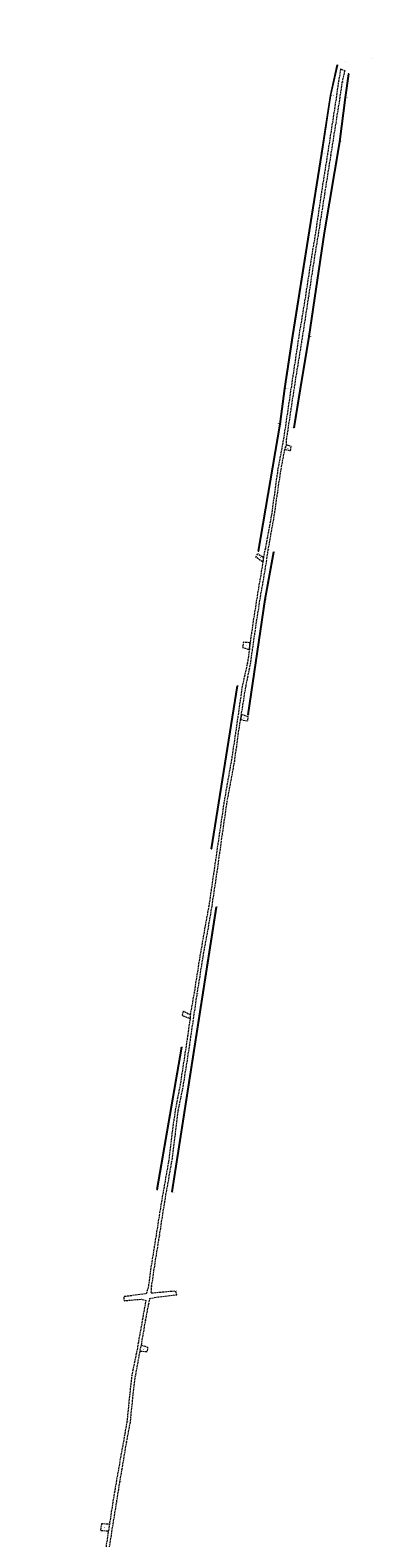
# Model space of a CAD drawing. Header units: metres. Extents: x 5550599 to 5555211, y 5707845 to 5713518.
# Tile 28 of 31: x 5550607 to 5550857, y 5712418 to 5713518. Entities that reach past the tile are written whole.
import ezdxf
from ezdxf.enums import TextEntityAlignment as Align

# ---------------------------------------------------------------- set-up
doc = ezdxf.new("R2010")
doc.units = ezdxf.units.M
doc.header["$MEASUREMENT"] = 0
doc.linetypes.add('3 1', pattern=[4, 3, -1])
for name, color, linetype, lineweight in [('Dzialki', 7, 'Continuous', 18), ('OTKR - Rów przydrożny', 7, 'Continuous', 15), ('OTKR - Rów przydrożny - symbol', 7, 'Continuous', 15), ('OTKU - Obszar utwardzony', 7, 'Continuous', 15), ('OTKU_O - Obszar utwardzony', 7, 'Continuous', 15)]:
    doc.layers.add(name, color=color, linetype=linetype, lineweight=lineweight)
doc.styles.add('MapaZas', font='arial.ttf', dxfattribs={"width": 0.87, "height": 0.9})

msp = doc.modelspace()

# ---------------------------------------------------------------- linework, layer by layer
at = {"layer": 'OTKR - Rów przydrożny - symbol', "color": 7, "linetype": 'Continuous', "lineweight": 18}
for p, q in [((5550739.3, 5712920.7), (5550758.4, 5713039.7)), ((5550739.8, 5712920.6), (5550758.9, 5713039.7)), ((5550710.7, 5712670.3), (5550743, 5712878.3)), ((5550711.2, 5712670.3), (5550743.5, 5712878.2)), ((5550699.7, 5712672), (5550717.7, 5712776)), ((5550700.2, 5712671.9), (5550718.2, 5712775.9))]:
    msp.add_line(p, q, dxfattribs=at)
at = {"layer": 'OTKR - Rów przydrożny - symbol', "color": 7, "linetype": 'Continuous', "lineweight": 18, "flags": 128}
for points in [[(5550793, 5713256.6), (5550798.8, 5713295.2), (5550810.9, 5713371.7), (5550819.9, 5713428.2), (5550826.4, 5713470.5), (5550831.3, 5713492.8)], [(5550793.5, 5713256.5), (5550799.3, 5713295.1), (5550811.4, 5713371.7), (5550820.4, 5713428.1), (5550826.8, 5713470.4), (5550831.8, 5713492.7)], [(5550839.4, 5713486.3), (5550837, 5713469.1), (5550832.7, 5713436.7), (5550821.7, 5713370.3), (5550810.5, 5713294.6), (5550804.2, 5713256.5), (5550799.4, 5713227.8)], [(5550839.9, 5713486.2), (5550837.5, 5713469.1), (5550833.2, 5713436.6), (5550822.2, 5713370.2), (5550811, 5713294.5), (5550804.7, 5713256.4), (5550799.9, 5713227.8)], [(5550773.7, 5713137.9), (5550789.6, 5713230.7), (5550793, 5713256.6)], [(5550774.2, 5713137.8), (5550790.1, 5713230.6), (5550793.5, 5713256.6)], [(5550766.2, 5713018.5), (5550778.6, 5713102.7), (5550785, 5713137.3)], [(5550766.7, 5713018.4), (5550779.1, 5713102.6), (5550785.5, 5713137.2)]]:
    msp.add_lwpolyline(points, dxfattribs=at)
at = {"layer": 'OTKR - Rów przydrożny - symbol', "color": 7, "linetype": 'Continuous', "lineweight": 18, "transparency": 33554457, "flags": 128}
for points in [[(5550831.3, 5713492.8), (5550831.8, 5713492.7), (5550831.8, 5713492.7)], [(5550839.9, 5713486.2), (5550839.4, 5713486.3), (5550839.4, 5713486.3)], [(5550793, 5713256.6), (5550793.5, 5713256.6), (5550793.5, 5713256.6)], [(5550793, 5713256.6), (5550793.5, 5713256.5), (5550793.5, 5713256.5)], [(5550799.9, 5713227.8), (5550799.4, 5713227.8), (5550799.4, 5713227.8)], [(5550773.7, 5713137.9), (5550774.2, 5713137.8), (5550774.2, 5713137.8)], [(5550785, 5713137.3), (5550785.5, 5713137.2), (5550785.5, 5713137.2)], [(5550758.4, 5713039.7), (5550758.9, 5713039.7), (5550758.9, 5713039.7)], [(5550766.2, 5713018.5), (5550766.7, 5713018.4), (5550766.7, 5713018.4)], [(5550739.3, 5712920.7), (5550739.8, 5712920.6), (5550739.8, 5712920.6)], [(5550743, 5712878.3), (5550743.5, 5712878.2), (5550743.5, 5712878.2)], [(5550717.7, 5712776), (5550718.2, 5712775.9), (5550718.2, 5712775.9)], [(5550699.7, 5712672), (5550700.2, 5712671.9), (5550700.2, 5712671.9)], [(5550710.7, 5712670.3), (5550711.2, 5712670.3), (5550711.2, 5712670.3)]]:
    msp.add_lwpolyline(points, dxfattribs=at)
at = {"layer": 'OTKU - Obszar utwardzony', "color": 7, "linetype": '3 1', "lineweight": 18, "ltscale": 0.5, "flags": 128}
for points in [[(5550613, 5712084.4), (5550613.8, 5712091.1), (5550615.9, 5712109.7), (5550618.6, 5712119.5), (5550620.5, 5712128.9), (5550621.3, 5712139.5), (5550623.2, 5712152.1), (5550626.7, 5712171.8), (5550629.8, 5712185), (5550631.7, 5712196.8), (5550632.7, 5712209.6), (5550633.3, 5712218.8), (5550635.7, 5712233.1), (5550639.2, 5712244.4), (5550640.7, 5712254.3), (5550642, 5712266), (5550646.6, 5712291), (5550650.6, 5712315.7), (5550652.8, 5712325.6), (5550658.1, 5712323.2), (5550658.7, 5712326.1), (5550653.6, 5712328.4), (5550655.4, 5712343), (5550657.4, 5712363.2), (5550660.5, 5712380.9), (5550663.8, 5712396.7), (5550665.4, 5712412.2), (5550670.4, 5712443.4), (5550672.9, 5712458.9), (5550677.7, 5712487.3), (5550680.5, 5712502.3), (5550682.5, 5712522.2), (5550684.2, 5712536), (5550687.5, 5712553.8), (5550688.5, 5712558.5), (5550691.6, 5712576.5), (5550694.7, 5712592.6), (5550700.9, 5712593.6), (5550714.3, 5712595.2), (5550713.7, 5712597.9), (5550695.7, 5712596.3), (5550696, 5712601.2), (5550698.2, 5712616.2), (5550701.7, 5712638.2), (5550705.5, 5712662.8), (5550711.1, 5712694.6), (5550713.3, 5712712.1), (5550715.3, 5712729.2), (5550719, 5712747.1), (5550723.7, 5712776.7), (5550724.7, 5712784.1), (5550729.3, 5712815.1), (5550733.4, 5712841.1), (5550737.4, 5712863.2), (5550740.1, 5712879), (5550743.6, 5712902.4), (5550747.5, 5712930.3), (5550751.1, 5712955.1), (5550756.6, 5712985), (5550759.8, 5713008.3), (5550760.9, 5713015), (5550761.5, 5713018.8), (5550764.7, 5713038.8), (5550768.1, 5713055.6), (5550772.6, 5713086.8), (5550775.4, 5713104.5), (5550778.8, 5713123.9), (5550781.1, 5713139.1), (5550785.4, 5713163.3), (5550790.2, 5713196.4), (5550793.2, 5713212.2), (5550794.3, 5713215.4), (5550794.5, 5713219.5), (5550800.1, 5713256.9), (5550806.1, 5713294.1), (5550810.6, 5713323.5), (5550815.3, 5713354.4), (5550818, 5713370.6), (5550822.3, 5713398.2), (5550826.8, 5713426.7), (5550830.5, 5713450), (5550833.5, 5713468.9), (5550835.1, 5713480), (5550836.9, 5713488.2), (5550833.9, 5713489.8), (5550832.3, 5713480.8), (5550830.7, 5713469.1), (5550827.8, 5713450.4), (5550824.2, 5713427.2), (5550819.7, 5713398.8), (5550815.6, 5713370.8), (5550812.9, 5713354.5), (5550808.2, 5713324.3), (5550803.3, 5713294.5), (5550797.7, 5713257.1), (5550792.2, 5713219.9), (5550787.9, 5713196.9), (5550783.3, 5713163.6), (5550778.8, 5713139.4), (5550777.5, 5713133.6), (5550777.1, 5713129.9), (5550776.2, 5713124.4), (5550772.9, 5713104.7), (5550770.1, 5713087.1), (5550767.8, 5713071), (5550767.3, 5713066.1), (5550765.8, 5713056), (5550762, 5713039.2), (5550757.7, 5713008.7), (5550754.2, 5712985.5), (5550748.9, 5712955.6), (5550745.2, 5712930.5), (5550741.2, 5712902.9), (5550737.7, 5712878.9), (5550734.9, 5712863.6), (5550731.1, 5712841.8), (5550726.9, 5712815.3), (5550724.2, 5712799.7), (5550724, 5712796.7), (5550722.2, 5712784), (5550721.1, 5712776.7), (5550716.7, 5712748.1), (5550713.1, 5712729.4), (5550710.8, 5712712.8), (5550708.7, 5712694.8), (5550703.1, 5712663), (5550699.2, 5712638.5), (5550695.7, 5712616.7), (5550693.6, 5712601.5), (5550692.1, 5712595.9), (5550675.6, 5712593.8), (5550675.9, 5712590.9), (5550688.4, 5712592), (5550691.8, 5712591.1), (5550689.1, 5712576.4), (5550686.3, 5712560.6), (5550684.8, 5712552.3), (5550681.5, 5712536.4), (5550679.9, 5712522.3), (5550678, 5712502.7), (5550675.3, 5712487.7), (5550670.3, 5712459.7), (5550667.6, 5712443.5), (5550665.2, 5712428), (5550664.4, 5712422.6), (5550662.9, 5712412.8), (5550661.4, 5712397.6), (5550657.8, 5712381.3), (5550654.8, 5712363.6), (5550652.8, 5712343.3), (5550650.9, 5712329.5), (5550648, 5712316.3), (5550644, 5712291.3), (5550639.5, 5712266.5), (5550638.2, 5712254.3), (5550636.5, 5712244.9), (5550633.2, 5712234), (5550630.4, 5712218.9), (5550630.2, 5712209.9), (5550629.2, 5712197.3), (5550627.2, 5712185.5), (5550624.2, 5712172.3), (5550620.6, 5712152.6), (5550618.5, 5712140.3), (5550617.8, 5712128.8), (5550616, 5712120.2), (5550613.5, 5712109.8), (5550611.3, 5712091.8), (5550607.4, 5712090.7), (5550610.2, 5712087.6), (5550613, 5712084.4)], [(5550793.2, 5713212.2), (5550797.3, 5713211.3), (5550797.8, 5713214.2), (5550794.3, 5713215.4), (5550793.2, 5713212.2)], [(5550777.1, 5713129.9), (5550771.9, 5713133.6), (5550773.4, 5713135.9), (5550777.5, 5713133.6), (5550777.1, 5713129.9)], [(5550767.8, 5713071), (5550762.9, 5713071.4), (5550762.3, 5713067.7), (5550767.3, 5713066.1), (5550767.8, 5713071)], [(5550760.9, 5713015), (5550766.1, 5713014), (5550766.4, 5713016.9), (5550761.5, 5713018.8), (5550760.9, 5713015)], [(5550724, 5712796.7), (5550718.5, 5712798.8), (5550719.2, 5712802.2), (5550724.2, 5712799.7), (5550724, 5712796.7)], [(5550664.4, 5712422.6), (5550658.8, 5712423), (5550659.7, 5712428.2), (5550665.2, 5712428), (5550664.4, 5712422.6)]]:
    msp.add_lwpolyline(points, close=True, dxfattribs=at)
msp.add_lwpolyline([(5550688.5, 5712558.5), (5550693, 5712557), (5550692.6, 5712553.5), (5550687.5, 5712553.8)], dxfattribs=at)

# ---------------------------------------------------------------- texts
at = {"layer": 'Dzialki', "color": 5, "linetype": 'Continuous', "lineweight": 18, "style": 'MapaZas', "width": 0.8}
for s, p in [('3061', (5550834.2, 5713517.8)), ('3059', (5550842.7, 5713504.3)), ('3060', (5550845.4, 5713507.5)), ('3057', (5550836.8, 5713494.8)), ('3058', (5550840.6, 5713500.8)), ('3062', (5550855.9, 5713497.5)), ('3054', (5550832.3, 5713480.8)), ('3055', (5550833.9, 5713489.8)), ('3053', (5550835.1, 5713480)), ('3056', (5550836.9, 5713488.2)), ('3049', (5550825.5, 5713470.4)), ('3048', (5550826.6, 5713470.4)), ('3047', (5550828.3, 5713470.2)), ('3045', (5550830.7, 5713469.1)), ('3046', (5550833.5, 5713468.9)), ('3050', (5550836.1, 5713469.3)), ('3051', (5550837.2, 5713469.1)), ('3052', (5550838.3, 5713468.7)), ('3044', (5550827.8, 5713450.4)), ('3043', (5550830.5, 5713450)), ('3040', (5550831.3, 5713437.2)), ('3041', (5550833, 5713436.7)), ('3042', (5550833.4, 5713436.6)), ('3039', (5550819.1, 5713428.6)), ('3038', (5550820.2, 5713428.1)), ('3037', (5550821.7, 5713427.8)), ('3035', (5550824.2, 5713427.2)), ('3036', (5550826.8, 5713426.7)), ('3034', (5550819.7, 5713398.8)), ('3033', (5550822.3, 5713398.2)), ('3027', (5550810.3, 5713371.7)), ('3026', (5550811.1, 5713371.7)), ('3025', (5550812.8, 5713371.1)), ('3028', (5550815.6, 5713370.8)), ('3029', (5550818, 5713370.6)), ('3030', (5550820.4, 5713370.7)), ('3031', (5550821.9, 5713370.3)), ('3032', (5550822.6, 5713370.4)), ('3023', (5550812.9, 5713354.5)), ('3024', (5550815.3, 5713354.4)), ('3022', (5550808.2, 5713324.3)), ('3021', (5550810.6, 5713323.5)), ('3015', (5550798.2, 5713295.3)), ('3014', (5550799, 5713295.1)), ('3013', (5550800.7, 5713294.7)), ('3016', (5550803.3, 5713294.5)), ('3017', (5550806.1, 5713294.1)), ('3018', (5550809.2, 5713294.9)), ('3019', (5550810.7, 5713294.5)), ('3020', (5550811.6, 5713294.3)), ('3012', (5550792.3, 5713256.8)), ('3011', (5550793.3, 5713256.6)), ('3010', (5550794.7, 5713256.3)), ('3005', (5550797.7, 5713257.1)), ('3006', (5550800.1, 5713256.9)), ('3007', (5550802.8, 5713256.8)), ('3008', (5550804.4, 5713256.5)), ('3009', (5550805.2, 5713256.2)), ('3000', (5550788, 5713230.8)), ('3001', (5550789.1, 5713230.8)), ('2999', (5550790.4, 5713230.5)), ('2998', (5550790.5, 5713229.6)), ('3002', (5550798, 5713228.2)), ('3003', (5550799.7, 5713227.8)), ('3004', (5550800.3, 5713227.8)), ('2997', (5550792.2, 5713219.9)), ('2995', (5550794.3, 5713215.4)), ('2996', (5550794.5, 5713219.5)), ('2992', (5550793.2, 5713212.2)), ('2993', (5550797.3, 5713211.3)), ('2994', (5550797.8, 5713214.2)), ('2991', (5550787.9, 5713196.9)), ('2990', (5550790.2, 5713196.4)), ('2989', (5550783.3, 5713163.6)), ('2988', (5550785.4, 5713163.3)), ('2986', (5550778.8, 5713139.4)), ('2985', (5550781.1, 5713139.1)), ('2981', (5550771.9, 5713133.6)), ('2982', (5550773.4, 5713135.9)), ('2983', (5550773.9, 5713137.8)), ('2980', (5550777.1, 5713129.9)), ('2984', (5550777.5, 5713133.6)), ('2987', (5550785.2, 5713137.3)), ('2979', (5550776.2, 5713124.4)), ('2978', (5550778.8, 5713123.9)), ('2975', (5550772.9, 5713104.7)), ('2976', (5550775.4, 5713104.5)), ('2977', (5550778.9, 5713102.6)), ('2973', (5550770.1, 5713087.1)), ('2974', (5550772.6, 5713086.8)), ('2970', (5550762.3, 5713067.7)), ('2971', (5550762.9, 5713071.4)), ('2969', (5550767.3, 5713066.1)), ('2972', (5550767.8, 5713071)), ('2968', (5550765.8, 5713056)), ('2967', (5550768.1, 5713055.6)), ('2964', (5550758.6, 5713039.7)), ('2965', (5550762, 5713039.2)), ('2966', (5550764.7, 5713038.8)), ('2962', (5550761.5, 5713018.8)), ('2963', (5550766.5, 5713018.5)), ('2958', (5550757.7, 5713008.7)), ('2957', (5550759.8, 5713008.3)), ('2959', (5550760.9, 5713015)), ('2960', (5550766.1, 5713014)), ('2961', (5550766.4, 5713016.9)), ('2956', (5550754.2, 5712985.5)), ('2955', (5550756.6, 5712985)), ('2954', (5550748.9, 5712955.6)), ('2953', (5550751.1, 5712955.1)), ('2951', (5550745.2, 5712930.5)), ('2952', (5550747.5, 5712930.3)), ('2950', (5550739.5, 5712920.7)), ('2949', (5550741.2, 5712902.9)), ('2948', (5550743.6, 5712902.4)), ('2945', (5550737.7, 5712878.9)), ('2946', (5550740.1, 5712879)), ('2947', (5550743.2, 5712878.3)), ('2944', (5550734.9, 5712863.6)), ('2943', (5550737.4, 5712863.2)), ('2942', (5550731.1, 5712841.8)), ('2941', (5550733.4, 5712841.1)), ('2939', (5550726.9, 5712815.3)), ('2940', (5550729.3, 5712815.1)), ('2936', (5550718.5, 5712798.8)), ('2937', (5550719.2, 5712802.2)), ('2938', (5550724.2, 5712799.7)), ('2935', (5550724, 5712796.7)), ('2932', (5550716.7, 5712775.9)), ('2931', (5550718.3, 5712775.9)), ('2929', (5550721.1, 5712776.7)), ('2933', (5550722.2, 5712784)), ('2930', (5550723.7, 5712776.7)), ('2934', (5550724.7, 5712784.1)), ('2928', (5550716.7, 5712748.1)), ('2927', (5550719, 5712747.1)), ('2925', (5550713.1, 5712729.4)), ('2926', (5550715.3, 5712729.2)), ('2924', (5550710.8, 5712712.8)), ('2923', (5550713.3, 5712712.1)), ('2921', (5550708.7, 5712694.8)), ('2922', (5550711.1, 5712694.6)), ('2916', (5550698.7, 5712672.3)), ('2917', (5550699.9, 5712671.9)), ('2915', (5550701.6, 5712671)), ('2918', (5550709.2, 5712671)), ('2919', (5550711, 5712670.3)), ('2920', (5550712.1, 5712670)), ('2914', (5550703.1, 5712663)), ('2913', (5550705.5, 5712662.8)), ('2911', (5550699.2, 5712638.5)), ('2912', (5550701.7, 5712638.2)), ('2910', (5550695.7, 5712616.7)), ('2909', (5550698.2, 5712616.2)), ('2908', (5550693.6, 5712601.5)), ('2907', (5550696, 5712601.2)), ('2900', (5550675.6, 5712593.8)), ('2899', (5550675.9, 5712590.9)), ('2898', (5550688.4, 5712592)), ('2897', (5550691.8, 5712591.1)), ('2901', (5550692.1, 5712595.9)), ('2906', (5550694.7, 5712592.6)), ('2902', (5550695.7, 5712596.3)), ('2905', (5550700.9, 5712593.6)), ('2903', (5550713.7, 5712597.9)), ('2904', (5550714.3, 5712595.2)), ('2895', (5550689.1, 5712576.4)), ('2896', (5550691.6, 5712576.5)), ('2894', (5550686.3, 5712560.6)), ('2893', (5550688.5, 5712558.5)), ('2892', (5550693, 5712557)), ('2889', (5550684.8, 5712552.3)), ('2890', (5550687.5, 5712553.8)), ('2891', (5550692.6, 5712553.5)), ('2888', (5550681.5, 5712536.4)), ('2887', (5550684.2, 5712536)), ('2885', (5550679.9, 5712522.3)), ('2886', (5550682.5, 5712522.2)), ('2884', (5550678, 5712502.7)), ('2883', (5550680.5, 5712502.3)), ('2881', (5550675.3, 5712487.7)), ('2882', (5550677.7, 5712487.3)), ('2880', (5550670.3, 5712459.7)), ('2879', (5550672.9, 5712458.9)), ('2877', (5550667.6, 5712443.5)), ('2878', (5550670.4, 5712443.4)), ('2874', (5550658.8, 5712423)), ('2875', (5550659.7, 5712428.2)), ('2876', (5550665.2, 5712428)), ('2873', (5550664.4, 5712422.6))]:
    msp.add_text(s, height=0.3, dxfattribs=at).set_placement(p)
at = {"layer": 'OTKR - Rów przydrożny', "color": 7, "linetype": 'Continuous', "lineweight": 18, "style": 'MapaZas', "width": 0.87}
msp.add_text('w.', height=0.75, dxfattribs=at).set_placement((5550714.8, 5712758.7), align=Align.MIDDLE_CENTER)
at = {"layer": 'OTKR - Rów przydrożny - symbol', "color": 7, "linetype": 'Continuous', "lineweight": 18, "style": 'MapaZas', "width": 0.87}
for rotation, p in [(3.9446, (5550826.6, 5713468.4)), (327.8267, (5550775, 5713143.7)), (331.7576, (5550700.8, 5712675.8))]:
    msp.add_text('w.', height=0.75, rotation=rotation, dxfattribs=at).set_placement(p, align=Align.MIDDLE_CENTER)
for p in [(5550809.5, 5713283), (5550793.3, 5713254.4), (5550778.2, 5713096.8), (5550756.6, 5713025)]:
    msp.add_text('w.', height=0.75, dxfattribs=at).set_placement(p, align=Align.MIDDLE_CENTER)
at = {"layer": 'OTKU_O - Obszar utwardzony', "color": 7, "linetype": 'Continuous', "lineweight": 18, "style": 'MapaZas', "width": 0.87}
for p in [(5550795.6, 5713212.9), (5550775.3, 5713133.5), (5550765.3, 5713069.2), (5550763.4, 5713016.2), (5550720.5, 5712799.4), (5550690.5, 5712555.8), (5550661.8, 5712425.6)]:
    msp.add_text('gr.', height=0.75, dxfattribs=at).set_placement(p, align=Align.MIDDLE_CENTER)

doc.saveas('drawing.dxf')
